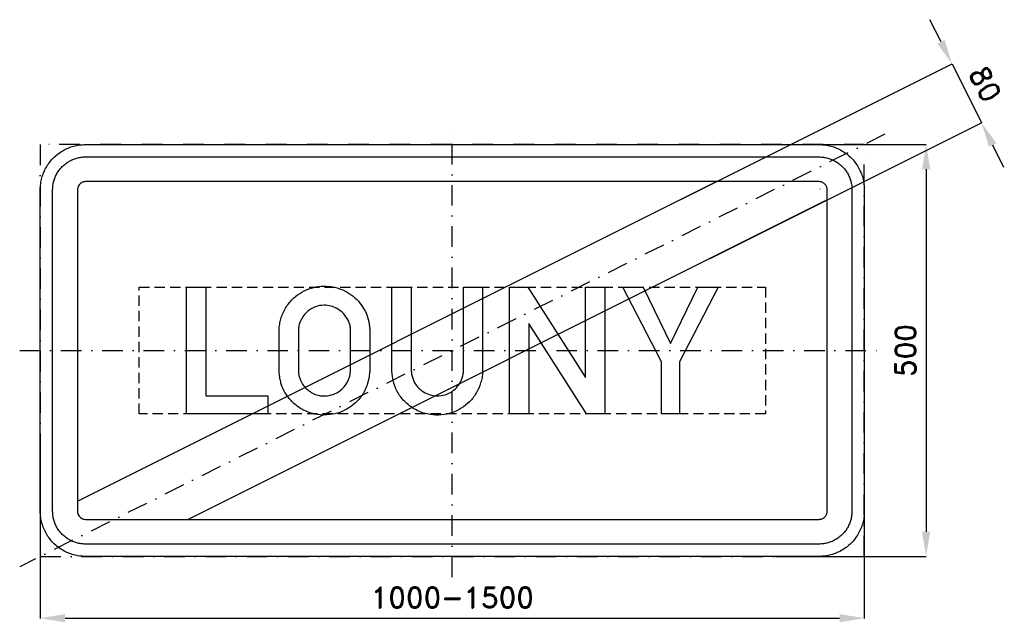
# Model space of a CAD drawing. Header units: millimetres. Extents: x -525 to 670, y -330 to 402.
import ezdxf

# ---------------------------------------------------------------- set-up
doc = ezdxf.new("R2010")
doc.units = ezdxf.units.MM
doc.header["$LTSCALE"] = 5
doc.linetypes.add('ČERCHOVANÁX2', pattern=[2, 1, -0.5, 0, -0.5])
doc.linetypes.add('ČÁRKOVANÁX2', pattern=[1.5, 1, -0.5])
doc.layers.add('Kóty', color=2, linetype='Continuous')
doc.layers.add('Značka', color=7, linetype='Continuous')
doc.styles.get("Standard").update_dxf_attribs({"font": 'romand.shx', "height": 25})
doc.dimstyles.get("Standard").update_dxf_attribs({"dimtxt": 25, "dimasz": 30, "dimexe": 0.18, "dimexo": 0.0625, "dimgap": 12.5, "dimtad": 1, "dimdec": 0, "dimzin": 0, "dimdsep": 46, "dimtxsty": 'Standard', "dimcen": 0.09, "dimadec": 0, "dimazin": 0, "dimtfac": 1, "dimtdec": 0, "dimtofl": 0, "dimtmove": 0, "dimatfit": 3, "dimfxl": 1, "dimtolj": 1, "dimtzin": 0, "dimarcsym": 0})

# ---------------------------------------------------------------- blocks, each defined once
blk = doc.blocks.new('*D0')
at = {"layer": 'Defpoints', "color": 0, "transparency": 16777216}
for p in [(416.1, 250), (392, -250), (575, -250)]:
    blk.add_point(p, dxfattribs=at)
at = {"layer": 'Kóty', "color": 0, "lineweight": -2, "transparency": 16777216}
for p, q in [((416.1, 250), (575.2, 250)), ((575, 220), (575, -220)), ((392.1, -250), (575.2, -250))]:
    blk.add_line(p, q, dxfattribs=at)
at = {"layer": 'Kóty', "color": 0, "transparency": 16777216}
for points in [[(570, 220), (580, 220), (575, 250)], [(570, -220), (580, -220), (575, -250)]]:
    blk.add_solid(points, dxfattribs=at)
at = {"layer": 'Kóty', "color": 0, "transparency": 16777216, "insert": (550, 0), "char_height": 25, "attachment_point": 5, "rotation": 90}
blk.add_mtext('\\A1;500', dxfattribs=at)
blk = doc.blocks.new('*D1')
at = {"layer": 'Defpoints', "color": 0, "transparency": 16777216}
for p in [(-500, -125.9), (500, -144.2), (500, -325)]:
    blk.add_point(p, dxfattribs=at)
at = {"layer": 'Kóty', "color": 0, "lineweight": -2, "transparency": 16777216}
for p, q in [((-500, -126), (-500, -325.2)), ((500, -144.3), (500, -325.2)), ((-470, -325), (470, -325))]:
    blk.add_line(p, q, dxfattribs=at)
at = {"layer": 'Kóty', "color": 0, "transparency": 16777216}
for points in [[(-470, -320), (-470, -330), (-500, -325)], [(470, -320), (470, -330), (500, -325)]]:
    blk.add_solid(points, dxfattribs=at)
at = {"layer": 'Kóty', "color": 0, "transparency": 16777216, "insert": (0, -300), "char_height": 25, "attachment_point": 5}
blk.add_mtext('\\A1;1000-1500', dxfattribs=at)
blk = doc.blocks.new('*D2')
at = {"layer": 'Defpoints', "color": 0, "transparency": 16777216}
for p in [(642.3, 276.4), (277.1, 183.3), (312.9, 111.7)]:
    blk.add_point(p, dxfattribs=at)
at = {"layer": 'Kóty', "color": 0, "lineweight": -2, "transparency": 16777216}
for p, q in [((593.1, 374.8), (579.7, 401.6)), ((277.2, 183.3), (606.7, 348)), ((313, 111.8), (642.4, 276.5)), ((655.7, 249.6), (669.1, 222.7))]:
    blk.add_line(p, q, dxfattribs=at)
at = {"layer": 'Kóty', "color": 0, "transparency": 16777216}
for points in [[(597.5, 377), (588.6, 372.6), (606.5, 348)], [(660.2, 251.8), (651.2, 247.3), (642.3, 276.4)]]:
    blk.add_solid(points, dxfattribs=at)
at = {"layer": 'Kóty', "color": 0, "transparency": 16777216, "insert": (646.7, 323.4), "char_height": 25, "attachment_point": 5, "rotation": 296.5651}
blk.add_mtext('\\A1;80', dxfattribs=at)

msp = doc.modelspace()

# ---------------------------------------------------------------- linework, layer by layer
at = {"layer": 'Kóty'}
for p, q in [((446.3, 196.1), (446.5, 196.1)), ((446.4, 196), (446.4, 196.2))]:
    msp.add_line(p, q, dxfattribs=at)
msp.add_lwpolyline([(606.5, 348), (642.3, 276.4)], dxfattribs=at)
at = {"layer": 'Značka', "color": 6, "linetype": 'ČERCHOVANÁX2', "ltscale": 5}
msp.add_line((525, 262.5), (-525, -262.5), dxfattribs=at)
for points in [[(0, -275), (0, 275)], [(-525, 0), (525, 0)]]:
    msp.add_lwpolyline(points, dxfattribs=at)
msp.add_lwpolyline([(-500, -250), (500, -250), (500, 250), (-500, 250)], close=True, dxfattribs=at)
at = {"layer": 'Značka', "color": 3}
for points in [[(-445, -250), (-445.2, -250), (-445.4, -250, -0.032188), (-452.5, -249.5, -0.035446), (-459.5, -248, -0.036273), (-466.3, -245.8, -0.034416), (-472.6, -242.6, -0.033727), (-478.5, -238.6, -0.034092), (-483.9, -233.9, -0.034209), (-488.6, -228.5, -0.034229), (-492.6, -222.6, -0.03404), (-495.7, -216.3, -0.033408), (-498, -209.5, -0.034124), (-499.5, -202.5, -0.036744), (-500, -195.4), (-500, -195.2), (-500, -195), (-500, 195), (-500, 195.2), (-500, 195.4, -0.032179), (-499.5, 202.5, -0.035439), (-498, 209.5, -0.036272), (-495.8, 216.3, -0.034425), (-492.6, 222.6, -0.033712), (-488.6, 228.6, -0.03407), (-483.9, 233.9, -0.034199), (-478.5, 238.6, -0.034236), (-472.6, 242.6, -0.034033), (-466.3, 245.8, -0.033397), (-459.5, 248.1, -0.034108), (-452.5, 249.5, -0.036743), (-445.4, 250), (-445.2, 250), (-445, 250), (445, 250), (445.2, 250), (445.4, 250, -0.03217), (452.5, 249.5, -0.035425), (459.5, 248.1, -0.03627), (466.3, 245.8, -0.034436), (472.6, 242.6, -0.033725), (478.6, 238.6, -0.034066), (483.9, 233.9, -0.034216), (488.6, 228.6, -0.034241), (492.6, 222.6, -0.03403), (495.8, 216.3, -0.033392), (498.1, 209.5, -0.034106), (499.5, 202.5, -0.036743), (500, 195.4), (500, 195.2), (500, 195), (500, -195), (500, -195.2), (500, -195.4, -0.03217), (499.5, -202.5, -0.035425), (498.1, -209.5, -0.036261), (495.8, -216.3, -0.034432), (492.6, -222.6, -0.03373), (488.6, -228.5, -0.034083), (483.9, -233.9, -0.034228), (478.6, -238.6, -0.034234), (472.6, -242.6, -0.034038), (466.3, -245.7, -0.033409), (459.5, -248, -0.034122), (452.5, -249.5, -0.036743), (445.4, -250), (445.2, -250), (445, -250), (-445, -250)], [(-445, -235), (-445.2, -235), (-445.3, -235, -0.032179), (-450.5, -234.6, -0.035442), (-455.6, -233.6, -0.036259), (-460.5, -231.9, -0.034412), (-465.1, -229.6, -0.033721), (-469.4, -226.7, -0.034079), (-473.3, -223.3, -0.034202), (-476.7, -219.4, -0.034225), (-479.6, -215.1, -0.034047), (-481.9, -210.5, -0.03342), (-483.6, -205.5, -0.034126), (-484.6, -200.5, -0.036749), (-485, -195.3), (-485, -195.2), (-485, -195), (-485, 195), (-485, 195.2), (-485, 195.3, -0.03218), (-484.6, 200.5, -0.035444), (-483.6, 205.6, -0.036268), (-481.9, 210.5, -0.034422), (-479.6, 215.1, -0.033732), (-476.7, 219.4, -0.034072), (-473.3, 223.3, -0.034206), (-469.4, 226.7, -0.034224), (-465.1, 229.6, -0.034046), (-460.5, 231.9, -0.033416), (-455.6, 233.6, -0.034152), (-450.5, 234.7, -0.036741), (-445.3, 235), (-445.2, 235), (-445, 235), (445, 235), (445.2, 235), (445.3, 235, -0.032181), (450.5, 234.6, -0.035443), (455.6, 233.6, -0.036251), (460.5, 231.9, -0.034425), (465.1, 229.6, -0.033729), (469.4, 226.7, -0.034097), (473.3, 223.3, -0.034182), (476.7, 219.4, -0.034245), (479.6, 215.1, -0.034056), (481.9, 210.5, -0.033425), (483.6, 205.6, -0.034105), (484.7, 200.5, -0.036766), (485, 195.3), (485, 195.2), (485, 195), (485, -195), (485, -195.2), (485, -195.3, -0.032154), (484.6, -200.5, -0.035443), (483.6, -205.5, -0.036281), (481.9, -210.5, -0.034398), (479.6, -215.1, -0.033709), (476.7, -219.4, -0.034073), (473.3, -223.3, -0.034223), (469.4, -226.7, -0.034213), (465.1, -229.6, -0.034034), (460.5, -231.9, -0.033406), (455.6, -233.6, -0.034133), (450.5, -234.6, -0.03674), (445.3, -235), (445.2, -235), (445, -235), (-445, -235)], [(-445, -205), (445, -205), (445, -205), (445.1, -205, 0.032266), (446.4, -204.9, 0.035374), (447.6, -204.6, 0.036177), (448.9, -204.2, 0.034466), (450, -203.6), (451.1, -202.9, 0.034064), (452.1, -202.1, 0.034181), (452.9, -201.1, 0.034221), (453.7, -200, 0.034118), (454.2, -198.9, 0.033336), (454.7, -197.6, 0.034094), (454.9, -196.4, 0.036817), (455, -195.1), (455, -195), (455, -195), (455, 195), (455, 195), (455, 195.1, 0.032185), (454.9, 196.4, 0.035389), (454.7, 197.6, 0.036356), (454.2, 198.9, 0.034299), (453.7, 200, 0.033533), (452.9, 201.1, 0.034129), (452.1, 202.1, 0.03425), (451.1, 202.9, 0.03435), (450, 203.7, 0.033993), (448.9, 204.2, 0.033364), (447.6, 204.7, 0.034078), (446.4, 204.9, 0.036711), (445.1, 205), (445, 205), (445, 205), (-445, 205), (-445, 205), (-445.1, 205), (-446.4, 204.9), (-447.6, 204.7), (-448.9, 204.2), (-450, 203.7), (-451.1, 202.9), (-452.1, 202.1), (-452.9, 201.1), (-453.6, 200), (-454.2, 198.9), (-454.6, 197.6, 0.03414), (-454.9, 196.4, 0.036746), (-455, 195.1), (-455, 195), (-455, 195), (-455, -195), (-455, -195), (-455, -195.1, 0.032185), (-454.9, -196.4, 0.035436), (-454.6, -197.6, 0.036244), (-454.2, -198.9, 0.034382), (-453.6, -200), (-452.9, -201.1), (-452.1, -202.1), (-451.1, -202.9), (-450, -203.6), (-448.9, -204.2), (-447.6, -204.6), (-446.4, -204.9), (-445.1, -205), (-445, -205), (-445, -205)], [(-210.2, 24.7), (-210.2, 26, -0.004516), (-210.1, 27.2, -0.030678), (-209.2, 33.7, -0.03107), (-207.6, 39.9, -0.066298), (-201.6, 52.7, -0.06848), (-192.6, 63.4, -0.061858), (-182.5, 70.9, -0.05993), (-171.1, 75.8, -0.057344), (-159.2, 78, -0.05758), (-147.1, 77.5, -0.056912), (-135.6, 74.6, -0.057498), (-125, 69.2, -0.055378), (-116, 61.9, -0.053458), (-108.8, 52.9, -0.043029), (-104.6, 45.2, -0.048853), (-101.8, 36.8, -0.022719), (-100.9, 32.3, -0.012952), (-100.4, 27.6), (-100.3, 26.9), (-100.2, 26.1), (-100.2, -25.5), (-100.3, -26.7, -0.002806), (-100.4, -27.8, -0.035775), (-102.1, -37.4, -0.047843), (-105.3, -46.6, -0.078793), (-113.5, -59.4, -0.073097), (-125.3, -69.4, -0.060117), (-136.4, -75.1, -0.059848), (-148.6, -77.9, -0.071111), (-163.7, -77.8, -0.074186), (-178.2, -73.4, -0.066042), (-189.6, -66.5, -0.061695), (-198.9, -56.9, -0.047086), (-204.3, -48.7, -0.053876), (-207.9, -39.6, -0.030223), (-209.2, -33.6, -0.017681), (-210, -27.5, -0.002015), (-210.1, -26.1), (-210.2, -24.7), (-210.2, 24.7)], [(-73.2, 77), (-49.8, 77), (-49.8, -24.7), (-49.8, -25.4, 0.003919), (-49.7, -26.1, 0.039543), (-48.8, -31.2, 0.043686), (-47.1, -36.2, 0.079497), (-42.1, -44.2, 0.080044), (-34.8, -50.2, 0.074673), (-26.9, -53.8, 0.071356), (-18.3, -55, 0.077187), (-8.8, -53.7, 0.082092), (-0.2, -49.6, 0.077982), (6.5, -43.5, 0.072581), (11.1, -35.7, 0.046191), (12.8, -30.6, 0.05459), (13.5, -25.4, 0.004362), (13.5, -24.8), (13.5, -24.3), (13.5, 77), (36.8, 77), (36.8, -24.6), (36.8, -25.4, -0.004615), (36.8, -26.3, -0.044944), (36.1, -32.9, -0.033047), (34.4, -39.4, -0.05764), (29, -51.7, -0.066494), (20.8, -62.3, -0.064403), (10.9, -70.2, -0.060337), (-0.5, -75.5, -0.061462), (-13.3, -78.2, -0.061737), (-26.4, -77.8, -0.080256), (-42.8, -72.8, -0.084185), (-56.9, -62.8, -0.072646), (-65.9, -51.5, -0.072796), (-71.3, -38.1, -0.029071), (-72.5, -32.1, -0.022449), (-73.2, -26), (-73.2, -25.3), (-73.2, -24.6), (-73.2, 77)], [(-186.8, 24.6), (-186.8, -24.7), (-186.7, -25.6, 0.005134), (-186.6, -26.5, 0.037589), (-185.8, -31.4, 0.041681), (-184.2, -36.1, 0.062897), (-180.6, -42.4, 0.060175), (-175.5, -47.7, 0.05942), (-169.6, -51.8, 0.064328), (-162.9, -54.3, 0.05052), (-157.4, -55.1, 0.044569), (-151.8, -54.9, 0.07391), (-142.3, -52.4, 0.085006), (-134.2, -47.1, 0.073628), (-128.7, -40.8, 0.06358), (-125.1, -33.2, 0.033201), (-124.1, -29.4, 0.042647), (-123.6, -25.5, 0.004504), (-123.6, -25), (-123.5, -24.5), (-123.5, 24.5, 0.002794), (-123.5, 25.4, 0.008402), (-123.5, 26.2, 0.062609), (-124.4, 31.6, 0.048319), (-126.5, 36.7, 0.076906), (-132.2, 45, 0.083775), (-140.1, 51, 0.069866), (-147.5, 54, 0.066672), (-155.4, 54.9, 0.08852), (-166.4, 53, 0.098123), (-175.8, 47.3, 0.062843), (-180.5, 42.2, 0.051394), (-184, 36.2, 0.039527), (-185.8, 31.4, 0.050746), (-186.7, 26.3, 0.007113), (-186.7, 25.5), (-186.8, 24.6)]]:
    msp.add_lwpolyline(points, format="xyb", dxfattribs=at)
at = {"layer": 'Značka', "color": 1}
for points in [[(-455, -182.8), (320.6, 205)], [(455, 182.8), (-320.5, -205)], [(-445, -205), (-320.5, -205)]]:
    msp.add_lwpolyline(points, dxfattribs=at)
for points in [[(455, 182.8), (455, 195), (455, 195), (455, 195.1, 0.032185), (454.9, 196.4, 0.035389), (454.7, 197.6, 0.036356), (454.2, 198.9, 0.034299), (453.7, 200, 0.033533), (452.9, 201.1, 0.034129), (452.1, 202.1, 0.03425), (451.1, 202.9, 0.03435), (450, 203.6, 0.033993), (448.9, 204.2, 0.033364), (447.7, 204.6, 0.034078), (446.4, 204.9, 0.036711), (445.1, 205), (445.1, 205), (445, 205), (320.6, 205)], [(-455, -182.8), (-455, -195), (-455, -195), (-455, -195.1, 0.032185), (-454.9, -196.4, 0.035436), (-454.6, -197.6, 0.036244), (-454.2, -198.9, 0.034382), (-453.6, -200), (-452.9, -201.1), (-452.1, -202.1), (-451.1, -202.9), (-450, -203.7), (-448.8, -204.2), (-447.6, -204.7), (-446.4, -204.9), (-445.1, -205), (-445, -205), (-445, -205)]]:
    msp.add_lwpolyline(points, format="xyb", dxfattribs=at)
at = {"layer": 'Značka', "color": 6, "linetype": 'ČÁRKOVANÁX2', "ltscale": 2.5}
msp.add_lwpolyline([(-380, -77), (-380, 77), (380, 77), (380, -77), (-380, -77)], dxfattribs=at)
at = {"layer": 'Značka', "color": 3}
for points in [[(-322.6, -77), (-322.6, 77), (-299.2, 77), (-299.2, -54.9), (-223.7, -54.9), (-223.7, -77), (-322.6, -77)], [(69.5, -77), (69.5, 77), (91.6, 77), (161.6, -32.9), (161.6, 77), (185.2, 77), (185, -77), (162.9, -77), (92.8, 32.8), (92.8, -77), (69.5, -77)], [(253.8, -77), (253.8, -13.6), (207, 77), (231.8, 77), (264.8, 8.3), (297.8, 77), (322.7, 77), (275.8, -13.6), (275.8, -77), (253.8, -77)]]:
    msp.add_lwpolyline(points, dxfattribs=at)

# ---------------------------------------------------------------- dimensions: what is measured, and where the dimension line sits
at = {"layer": 'Kóty'}
dim = msp.add_aligned_dim(p1=(277.1, 183.3), p2=(312.9, 111.7), distance=368.2, dimstyle='Standard', dxfattribs=at)
dim.commit()
dim.dimension.update_dxf_attribs({"geometry": '*D2', "text_midpoint": (646.7, 323.4)})
dim = msp.add_linear_dim(base=(575, -250), p1=(416.1, 250), p2=(392, -250), angle=90, dimstyle='Standard', dxfattribs=at)
dim.commit()
dim.dimension.update_dxf_attribs({"geometry": '*D0', "text_midpoint": (550, 0)})
dim = msp.add_linear_dim(base=(500, -325), p1=(-500, -125.9), p2=(500, -144.2), text='1000-1500', dimstyle='Standard', dxfattribs=at)
dim.commit()
dim.dimension.update_dxf_attribs({"geometry": '*D1', "text_midpoint": (0, -300)})

doc.saveas('drawing.dxf')
